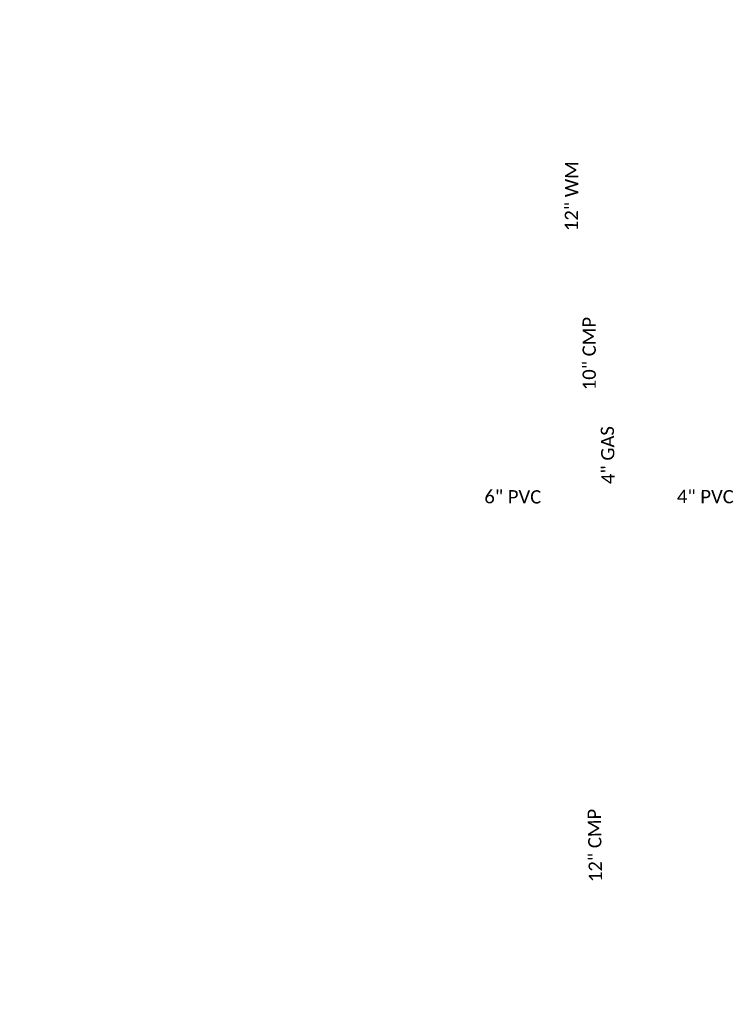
# Model space of a CAD drawing. Header units: feet. Extents: x 2244491 to 2246839, y 594397 to 597597.
# Tile 113 of 115: x 2246112 to 2246263, y 596321 to 596529. Entities that reach past the tile are written whole.
import ezdxf
from ezdxf import colors
from ezdxf.entities.mleader import LeaderData, LeaderLine
from ezdxf.math import Vec2, Vec3

# ---------------------------------------------------------------- set-up
doc = ezdxf.new("R2010")
doc.units = ezdxf.units.FT
doc.header["$MEASUREMENT"] = 0
for name, color, linetype in [('DR_X_Text', 7, 'Continuous'), ('TX_P_20', 7, 'Continuous'), ('UT_X_Gas_Text', 7, 'Continuous'), ('UT_X_Water_Text', 7, 'Continuous')]:
    doc.layers.add(name, color=color, linetype=linetype)
doc.styles.add('P_Slanted_Normal', font='calibrii.ttf', dxfattribs={"height": 0.14})
doc.styles.add('X_Straight_Normal', font='calibril.ttf', dxfattribs={"height": 0.14})

msp = doc.modelspace()

# ---------------------------------------------------------------- texts
at = {"layer": 'DR_X_Text', "style": 'X_Straight_Normal'}
for s, rotation, p in [('10" CMP', 90.04847, (2246233.787, 596451.108)), ('6" PVC', 359.75728, (2246210.258, 596427.244)), ('4" PVC', 359.75728, (2246250.889, 596427.286)), ('12" CMP', 91.13796, (2246235.134, 596347.306))]:
    msp.add_text(s, height=2.8, rotation=rotation, dxfattribs=at).set_placement(p)
at = {"layer": 'UT_X_Gas_Text', "style": 'X_Straight_Normal'}
msp.add_text('4" GAS', height=2.8, rotation=90.89157, dxfattribs=at).set_placement((2246237.798, 596431.321))
at = {"layer": 'UT_X_Water_Text', "style": 'X_Straight_Normal'}
msp.add_text('12" WM', height=2.8, rotation=89.63582, dxfattribs=at).set_placement((2246230.021, 596484.675))

# ---------------------------------------------------------------- leaders
at = {"layer": 'TX_P_20'}
ml = msp.add_multileader_mtext('Standard', dxfattribs=at)
ml.set_content('CONSTRUCTION \\PLIMITS', color=256, style='P_Slanted_Normal')
ml.set_leader_properties()
ml.build(insert=Vec2(0, 0))
ml.multileader.update_dxf_attribs({"dogleg_length": 0.3, "arrow_head_size": 3.6, "scale": 20})
ctx = ml.context
ctx.base_point, ctx.scale, ctx.char_height, ctx.arrow_head_size, ctx.landing_gap_size, ctx.plane_origin, ctx.plane_x_axis, ctx.plane_y_axis = Vec3(2245709.714, 596496.556), 20, 2.8, 3.6, 1.8, Vec3(2245705.652, 596424.761), Vec3(-0.5071023, 0.8618859), Vec3(-0.8618859, -0.5071023)
ctx.text_align_type = 2
notes = []
notes.append((ctx, [(1, (1, 1, 0), (2245690.431, 596529.33), (0.5071023, -0.8618859), 6, [(0, [(2245672.321, 596527.538)], 0, [])])]))
ctx.mtext.insert, ctx.mtext.text_direction, ctx.mtext.rotation, ctx.mtext.width, ctx.mtext.defined_height, ctx.mtext.alignment, ctx.mtext.flow_direction = Vec3(2245693.162, 596521.887), Vec3(-0.5071023, 0.8618859), 2.1026157, 46.19277, 7.944, 3, 5
for ctx, leaders in notes:
    for number, flags, end, landing, length, lines in leaders:
        leader = LeaderData()
        leader.index, (leader.has_last_leader_line, leader.has_dogleg_vector, leader.attachment_direction) = number, flags
        leader.last_leader_point, leader.dogleg_vector, leader.dogleg_length = Vec3(end), Vec3(landing), length
        for number, points, colour, breaks in lines:
            line = LeaderLine()
            line.index, line.vertices, line.color, line.breaks = number, Vec3.list(points), colors.encode_raw_color(colour), breaks
            leader.lines.append(line)
        ctx.leaders.append(leader)

doc.saveas('drawing.dxf')
